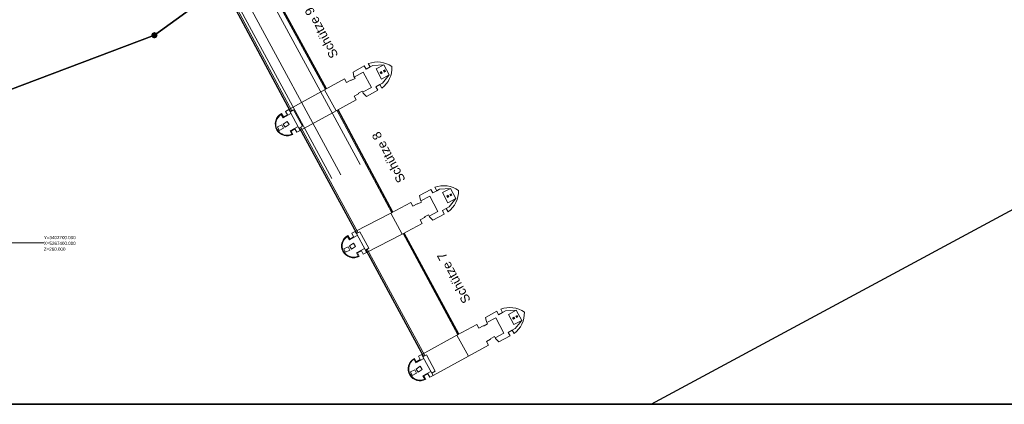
# Model space of a CAD drawing. Header units: millimetres. Extents: x 3402416 to 3403134, y 5267375 to 5268119.
# Tile 65 of 256: x 3402696 to 3402849, y 5267375 to 5267435. Entities that reach past the tile are written whole.
import ezdxf

# ---------------------------------------------------------------- set-up
doc = ezdxf.new("R2010")
doc.units = ezdxf.units.MM
doc.header["$MEASUREMENT"] = 0
for name, pattern in [('1600.2010', [9.5001, 0, -2.25, 0, -1.9, 3.5001, -1.85]), ('DGN Style 2', [18.986358, 11.391815, -7.594543]), ('Zaun', [3, 1.5, 1.5])]:
    doc.linetypes.add(name, pattern=pattern)
for name, color, linetype, lineweight, true_color in [('ALKIS_Flurstuecksgrenze', 7, 'Continuous', 0, 0xffff80), ('ALKIS_Grenzpunkte_nicht_abgemarkt', 7, 'Continuous', 0, 0xffff80), ('IVK_NSH_Koordinatenkreuz', 7, 'Continuous', 0, 0xffff80)]:
    doc.layers.add(name, color=color, linetype=linetype, lineweight=lineweight, true_color=true_color)
for name, color, linetype, lineweight in [('ALKIS_Grenzpunkte_nicht_endgueltig', 1, 'Continuous', 0), ('IVK_Fahrbahnrand', 7, 'Continuous', 0), ('IVK_Gebaeudebezeichnung', 7, 'Continuous', 0), ('IVK_Gleis', 7, 'Continuous', 0), ('IVK_Mauer', 7, 'Continuous', 0), ('IVK_Rahmen Stempel', 7, 'Continuous', 0), ('IVK_Zaun', 7, 'Continuous', 0)]:
    doc.layers.add(name, color=color, linetype=linetype, lineweight=lineweight)
doc.styles.add('Style-arial', font='arial.ttf')

# ---------------------------------------------------------------- blocks, each defined once
blk = doc.blocks.new('VA203a')
at = {"linetype": 'Continuous', "lineweight": 13, "extrusion": (0, 0, -1)}
blk.add_hatch(color=7, dxfattribs=at).paths.add_polyline_path([(0, -0.05), (0.035, -0.035), (0.05, 0), (0.035, 0.035), (0, 0.05), (-0.035, 0.035), (-0.05, 0), (-0.035, -0.035)], flags=0)
blk = doc.blocks.new('Grenzpunkt_ Abm. nach Quellenlage n. zu spezifizieren')
at = {"linetype": 'Continuous', "extrusion": (0, 0, -1)}
blk.add_hatch(color=0, dxfattribs=at).paths.add_polyline_path([(0, 0.0165, 0.57735), (-0.0143, -0.0083, 0.57735), (0.0143, -0.0082, 0.57735)])
at = {"color": 0}
blk.add_circle((0, 0), 0.0165, dxfattribs=at)

msp = doc.modelspace()

# ---------------------------------------------------------------- linework, layer by layer
at = {"layer": 'ALKIS_Flurstuecksgrenze', "color": 7, "linetype": 'Continuous', "lineweight": 30}
msp.add_line((3402794.49, 5267374.85), (3402954.3, 5267461.06), dxfattribs=at)
at = {"layer": 'ALKIS_Flurstuecksgrenze', "color": 7, "linetype": 'Continuous', "lineweight": 30, "flags": 128}
for points in [[(3402690, 5267422.05), (3402717.2, 5267432.33), (3402741.98, 5267450.3), (3402772.97, 5267466.71), (3402799.07, 5267484.19), (3402833.82, 5267507.52), (3402879.06, 5267548.5), (3402904.19, 5267579.67), (3402923.48, 5267606.5), (3402932.56, 5267634.83), (3402939.3, 5267648.58), (3402947.54, 5267672.51), (3402951.85, 5267683.08), (3402955.88, 5267695.96), (3402967.71, 5267733.73), (3402981.09, 5267768.23), (3402988.99, 5267784.29), (3402992.54, 5267794.86), (3402997.75, 5267818.13), (3402997.39, 5267830.67), (3403021.71, 5267924.29)], [(3403134.3, 5267691.51), (3403119.13, 5267695.63), (3403095.32, 5267701.21), (3403084.96, 5267700.93), (3403031.68, 5267689.83), (3402955.88, 5267695.96), (3402951.85, 5267683.08), (3402947.54, 5267672.51), (3402939.3, 5267648.58), (3402932.56, 5267634.83), (3402923.48, 5267606.5), (3402904.19, 5267579.67), (3402879.06, 5267548.5), (3402833.82, 5267507.52), (3402799.07, 5267484.19), (3402772.97, 5267466.71), (3402741.98, 5267450.3), (3402717.2, 5267432.33), (3402690, 5267422.05)]]:
    msp.add_lwpolyline(points, dxfattribs=at)
at = {"layer": 'ALKIS_Grenzpunkte_nicht_abgemarkt', "color": 211, "linetype": '1600.2010', "ltscale": 10, "true_color": 0xf27fff}
msp.add_line((3402958.28, 5267463.21), (3402794.49, 5267374.85), dxfattribs=at)
at = {"layer": 'IVK_Fahrbahnrand', "color": 7, "linetype": 'Continuous', "lineweight": 30}
for p, q in [((3402744, 5267424), (3402735.39, 5267439.74)), ((3402738.39, 5267420.45), (3402729.49, 5267437)), ((3402754.32, 5267404.8), (3402745.78, 5267420.74)), ((3402748.71, 5267401.47), (3402739.78, 5267417.91)), ((3402764.6, 5267385.77), (3402756.06, 5267401.53)), ((3402750.1, 5267398.91), (3402759.07, 5267382.31))]:
    msp.add_line(p, q, dxfattribs=at)
at = {"layer": 'IVK_Gleis', "color": 7, "linetype": 'Continuous', "lineweight": 13}
for p, q in [((3402728.53, 5267450.44), (3402749.2, 5267412.22)), ((3402724.23, 5267448.07), (3402744.84, 5267410.01)), ((3402725.57, 5267448.77), (3402746.22, 5267410.61))]:
    msp.add_line(p, q, dxfattribs=at)
at = {"layer": 'IVK_Mauer', "color": 7, "linetype": 'Continuous', "lineweight": 13}
for p, q in [((3402750.78, 5267427.39), (3402750.49, 5267427.92)), ((3402751.22, 5267427.63), (3402750.78, 5267427.39)), ((3402751.22, 5267427.63), (3402752.92, 5267427.75)), ((3402751.69, 5267427.09), (3402752.92, 5267427.75)), ((3402752.92, 5267427.75), (3402753.76, 5267426.16)), ((3402748.11, 5267426.61), (3402749.87, 5267427.58)), ((3402748.26, 5267425.92), (3402748.11, 5267426.61)), ((3402749.71, 5267426.56), (3402748.31, 5267425.82)), ((3402749.71, 5267426.56), (3402750.97, 5267424.17)), ((3402749.87, 5267427.58), (3402750.16, 5267427.05)), ((3402750.16, 5267427.05), (3402750.78, 5267427.39)), ((3402751.69, 5267427.09), (3402752.53, 5267425.5)), ((3402752.35, 5267426.56), (3402752.56, 5267426.67)), ((3402752.35, 5267426.56), (3402752.46, 5267426.35)), ((3402752.46, 5267426.35), (3402752.67, 5267426.46)), ((3402752.53, 5267425.5), (3402753.76, 5267426.16)), ((3402752.56, 5267426.67), (3402752.67, 5267426.46)), ((3402753.76, 5267426.16), (3402752.72, 5267424.88)), ((3402752.83, 5267426.82), (3402753.04, 5267426.93)), ((3402752.83, 5267426.82), (3402752.94, 5267426.6)), ((3402752.94, 5267426.6), (3402753.15, 5267426.71)), ((3402753.04, 5267426.93), (3402753.15, 5267426.71)), ((3402743.69, 5267423.83), (3402746.8, 5267425.53)), ((3402746.8, 5267425.53), (3402747.11, 5267424.97)), ((3402747.11, 5267424.97), (3402747.77, 5267425.33)), ((3402747.77, 5267425.33), (3402747.89, 5267425.32)), ((3402747.89, 5267425.32), (3402748.43, 5267425.61)), ((3402748.43, 5267425.61), (3402748.26, 5267425.92)), ((3402752.28, 5267424.64), (3402751.67, 5267424.28)), ((3402752.72, 5267424.88), (3402752.28, 5267424.64)), ((3402752.58, 5267424.09), (3402752.28, 5267424.64)), ((3402738.13, 5267420.76), (3402743.69, 5267423.83)), ((3402745.47, 5267420.57), (3402743.69, 5267423.83)), ((3402748.94, 5267423.2), (3402748.27, 5267422.84)), ((3402748.99, 5267423.31), (3402748.94, 5267423.2)), ((3402749.52, 5267423.6), (3402748.99, 5267423.31)), ((3402749.69, 5267423.3), (3402749.52, 5267423.6)), ((3402750.97, 5267424.17), (3402749.6, 5267423.45)), ((3402750.2, 5267422.79), (3402749.69, 5267423.3)), ((3402751.96, 5267423.76), (3402750.2, 5267422.79)), ((3402751.67, 5267424.28), (3402751.96, 5267423.76)), ((3402748.58, 5267422.27), (3402745.47, 5267420.57)), ((3402748.27, 5267422.84), (3402748.58, 5267422.27)), ((3402737.22, 5267419.46), (3402736.93, 5267419.99)), ((3402736.99, 5267420.14), (3402737.27, 5267419.61)), ((3402737.22, 5267419.46), (3402738.46, 5267420.14)), ((3402737.27, 5267419.61), (3402737.89, 5267419.95)), ((3402737.6, 5267420.47), (3402738.13, 5267420.76)), ((3402737.89, 5267419.95), (3402737.6, 5267420.47)), ((3402738.13, 5267420.76), (3402738.32, 5267420.41)), ((3402738.32, 5267420.41), (3402738.84, 5267420.7)), ((3402739.7, 5267417.87), (3402738.32, 5267420.41)), ((3402738.84, 5267420.7), (3402740.23, 5267418.16)), ((3402739.9, 5267417.52), (3402745.47, 5267420.57)), ((3402739.56, 5267418.13), (3402738.31, 5267417.45)), ((3402738.6, 5267416.92), (3402738.31, 5267417.45)), ((3402739.08, 5267417.76), (3402738.47, 5267417.42)), ((3402738.47, 5267417.42), (3402738.75, 5267416.9)), ((3402739.37, 5267417.23), (3402739.08, 5267417.76)), ((3402739.9, 5267417.52), (3402739.37, 5267417.23)), ((3402740.23, 5267418.16), (3402739.7, 5267417.87)), ((3402739.7, 5267417.87), (3402739.9, 5267417.52)), ((3402758.45, 5267407.37), (3402760.22, 5267408.32)), ((3402760.22, 5267408.32), (3402760.51, 5267407.79)), ((3402760.51, 5267407.79), (3402761.13, 5267408.12)), ((3402761.13, 5267408.12), (3402760.85, 5267408.65)), ((3402761.57, 5267408.36), (3402761.13, 5267408.12)), ((3402761.57, 5267408.36), (3402763.27, 5267408.48)), ((3402762.04, 5267407.83), (3402763.27, 5267408.48)), ((3402762.04, 5267407.83), (3402762.88, 5267406.23)), ((3402763.27, 5267408.48), (3402764.11, 5267406.89)), ((3402754.01, 5267404.63), (3402757.13, 5267406.3)), ((3402757.13, 5267406.3), (3402757.43, 5267405.73)), ((3402758.22, 5267406.08), (3402758.76, 5267406.36)), ((3402758.6, 5267406.67), (3402758.45, 5267407.37)), ((3402758.76, 5267406.36), (3402758.6, 5267406.67)), ((3402760.06, 5267407.29), (3402758.66, 5267406.55)), ((3402760.06, 5267407.29), (3402761.32, 5267404.9)), ((3402762.7, 5267407.29), (3402762.91, 5267407.41)), ((3402762.7, 5267407.29), (3402762.81, 5267407.08)), ((3402762.81, 5267407.08), (3402763.02, 5267407.19)), ((3402762.88, 5267406.23), (3402764.11, 5267406.89)), ((3402762.91, 5267407.41), (3402763.02, 5267407.19)), ((3402764.11, 5267406.89), (3402763.07, 5267405.61)), ((3402763.18, 5267407.55), (3402763.39, 5267407.66)), ((3402763.18, 5267407.55), (3402763.29, 5267407.33)), ((3402763.29, 5267407.33), (3402763.5, 5267407.45)), ((3402763.39, 5267407.66), (3402763.5, 5267407.45)), ((3402748.45, 5267401.78), (3402754.01, 5267404.63)), ((3402755.75, 5267401.36), (3402754.01, 5267404.63)), ((3402757.43, 5267405.73), (3402758.1, 5267406.09)), ((3402758.1, 5267406.09), (3402758.22, 5267406.08)), ((3402761.32, 5267404.9), (3402759.95, 5267404.18)), ((3402762.63, 5267405.37), (3402762.01, 5267405.02)), ((3402762.01, 5267405.02), (3402762.29, 5267404.49)), ((3402763.07, 5267405.61), (3402762.63, 5267405.37)), ((3402762.91, 5267404.83), (3402762.63, 5267405.37)), ((3402759.26, 5267403.97), (3402758.57, 5267403.6)), ((3402758.57, 5267403.6), (3402758.88, 5267403.03)), ((3402759.32, 5267404.08), (3402759.26, 5267403.97)), ((3402759.85, 5267404.36), (3402759.32, 5267404.08)), ((3402760.02, 5267404.05), (3402759.85, 5267404.36)), ((3402760.52, 5267403.55), (3402760.02, 5267404.05)), ((3402762.29, 5267404.49), (3402760.52, 5267403.55)), ((3402748.45, 5267401.78), (3402747.92, 5267401.49)), ((3402748.64, 5267401.43), (3402748.45, 5267401.78)), ((3402748.64, 5267401.43), (3402749.17, 5267401.71)), ((3402749.17, 5267401.71), (3402750.56, 5267399.16)), ((3402758.88, 5267403.03), (3402755.75, 5267401.36)), ((3402747.54, 5267400.48), (3402747.25, 5267401.01)), ((3402747.59, 5267400.63), (3402747.31, 5267401.16)), ((3402748.78, 5267401.16), (3402747.54, 5267400.48)), ((3402748.21, 5267400.96), (3402747.59, 5267400.63)), ((3402747.92, 5267401.49), (3402748.21, 5267400.96)), ((3402750.03, 5267398.87), (3402748.64, 5267401.43)), ((3402750.22, 5267398.52), (3402755.75, 5267401.36)), ((3402748.64, 5267398.45), (3402749.89, 5267399.14)), ((3402748.79, 5267398.42), (3402749.41, 5267398.76)), ((3402749.41, 5267398.76), (3402749.69, 5267398.23)), ((3402749.69, 5267398.23), (3402750.22, 5267398.52)), ((3402750.56, 5267399.16), (3402750.03, 5267398.87)), ((3402750.22, 5267398.52), (3402750.03, 5267398.87)), ((3402748.93, 5267397.93), (3402748.64, 5267398.45)), ((3402749.08, 5267397.9), (3402748.79, 5267398.42)), ((3402768.71, 5267388.38), (3402770.48, 5267389.34)), ((3402770.48, 5267389.34), (3402770.76, 5267388.81)), ((3402771.38, 5267389.15), (3402771.1, 5267389.68)), ((3402771.82, 5267389.39), (3402771.38, 5267389.15)), ((3402771.82, 5267389.39), (3402773.52, 5267389.51)), ((3402772.29, 5267388.86), (3402773.52, 5267389.51)), ((3402773.52, 5267389.51), (3402774.36, 5267387.92)), ((3402768.86, 5267387.68), (3402768.71, 5267388.38)), ((3402770.31, 5267388.32), (3402768.91, 5267387.58)), ((3402770.31, 5267388.32), (3402771.57, 5267385.93)), ((3402770.76, 5267388.81), (3402771.38, 5267389.15)), ((3402772.29, 5267388.86), (3402773.13, 5267387.26)), ((3402772.95, 5267388.32), (3402773.16, 5267388.43)), ((3402772.95, 5267388.32), (3402773.06, 5267388.11)), ((3402773.06, 5267388.11), (3402773.27, 5267388.22)), ((3402773.13, 5267387.26), (3402774.36, 5267387.92)), ((3402773.16, 5267388.43), (3402773.27, 5267388.22)), ((3402774.36, 5267387.92), (3402773.32, 5267386.64)), ((3402773.43, 5267388.58), (3402773.64, 5267388.69)), ((3402773.43, 5267388.58), (3402773.54, 5267388.36)), ((3402773.54, 5267388.36), (3402773.75, 5267388.47)), ((3402773.64, 5267388.69), (3402773.75, 5267388.47)), ((3402764.29, 5267385.6), (3402767.4, 5267387.3)), ((3402767.4, 5267387.3), (3402767.71, 5267386.73)), ((3402767.71, 5267386.73), (3402768.38, 5267387.1)), ((3402768.38, 5267387.1), (3402768.5, 5267387.08)), ((3402768.5, 5267387.08), (3402769.03, 5267387.37)), ((3402769.03, 5267387.37), (3402768.86, 5267387.68)), ((3402772.88, 5267386.4), (3402772.26, 5267386.06)), ((3402773.32, 5267386.64), (3402772.88, 5267386.4)), ((3402773.17, 5267385.87), (3402772.88, 5267386.4)), ((3402758.81, 5267382.62), (3402764.29, 5267385.6)), ((3402766.06, 5267382.36), (3402764.29, 5267385.6)), ((3402769.53, 5267384.98), (3402768.86, 5267384.62)), ((3402769.58, 5267385.09), (3402769.53, 5267384.98)), ((3402770.12, 5267385.39), (3402769.58, 5267385.09)), ((3402770.28, 5267385.08), (3402770.12, 5267385.39)), ((3402771.57, 5267385.93), (3402770.21, 5267385.22)), ((3402770.79, 5267384.57), (3402770.28, 5267385.08)), ((3402772.55, 5267385.54), (3402770.79, 5267384.57)), ((3402772.26, 5267386.06), (3402772.55, 5267385.54)), ((3402769.17, 5267384.05), (3402766.06, 5267382.36)), ((3402768.86, 5267384.62), (3402769.17, 5267384.05)), ((3402757.89, 5267381.33), (3402757.61, 5267381.86)), ((3402757.67, 5267382.01), (3402757.95, 5267381.48)), ((3402757.89, 5267381.33), (3402759.14, 5267382)), ((3402757.95, 5267381.48), (3402758.57, 5267381.81)), ((3402758.29, 5267382.34), (3402758.81, 5267382.62)), ((3402758.57, 5267381.81), (3402758.29, 5267382.34)), ((3402758.81, 5267382.62), (3402759, 5267382.27)), ((3402759, 5267382.27), (3402759.53, 5267382.55)), ((3402760.38, 5267379.71), (3402759, 5267382.27)), ((3402759.53, 5267382.55), (3402760.91, 5267379.99)), ((3402760.57, 5267379.35), (3402766.06, 5267382.36)), ((3402760.24, 5267379.97), (3402758.99, 5267379.3)), ((3402759.27, 5267378.78), (3402758.99, 5267379.3)), ((3402759.76, 5267379.6), (3402759.14, 5267379.27)), ((3402759.14, 5267379.27), (3402759.42, 5267378.74)), ((3402760.04, 5267379.07), (3402759.76, 5267379.6)), ((3402760.57, 5267379.35), (3402760.04, 5267379.07)), ((3402760.91, 5267379.99), (3402760.38, 5267379.71)), ((3402760.38, 5267379.71), (3402760.57, 5267379.35))]:
    msp.add_line(p, q, dxfattribs=at)
for centre in [(3402752.51, 5267426.51), (3402752.99, 5267426.76), (3402762.86, 5267407.24), (3402763.34, 5267407.5), (3402773.11, 5267388.27), (3402773.59, 5267388.53)]:
    msp.add_circle(centre, 0.09, dxfattribs=at)
for centre, radius, start, end in [((3402751.89, 5267424.17), 4, 55.1325, 110.4068), ((3402750.18, 5267427.29), 4, 306.8461, 2.3198), ((3402737.88, 5267418.5), 1.87, 118.5677, 210.1247), ((3402737.87, 5267418.49), 1.77, 122.1455, 207.8469), ((3402737.86, 5267418.54), 1.87, 211.4953, 298.6299), ((3402737.86, 5267418.54), 1.78, 209.3131, 294.532), ((3402762.23, 5267404.9), 4, 54.9398, 110.2599), ((3402760.53, 5267408.04), 4, 306.5454, 1.9226), ((3402748.2, 5267399.52), 1.87, 118.522, 206.2225), ((3402748.19, 5267399.52), 1.77, 122.2573, 209.9007), ((3402748.19, 5267399.54), 1.87, 206.9076, 298.6036), ((3402748.19, 5267399.54), 1.77, 210.6307, 294.5135), ((3402772.49, 5267385.93), 4, 55.1128, 110.4797), ((3402770.78, 5267389.08), 4, 306.616, 1.8785), ((3402758.56, 5267380.36), 1.87, 118.3729, 210.3763), ((3402758.55, 5267380.36), 1.77, 122.255, 207.5198), ((3402758.54, 5267380.39), 1.87, 211.332, 298.2307), ((3402758.54, 5267380.39), 1.77, 208.5204, 294.3236)]:
    msp.add_arc(centre, radius, start, end, dxfattribs=at)
for points in [[(3402737.57, 5267418), (3402737.24, 5267418.5), (3402737.87, 5267418.91), (3402738.2, 5267418.41)], [(3402736.63, 5267417.51), (3402736.37, 5267418.05), (3402737.04, 5267418.38), (3402737.3, 5267417.84)], [(3402746.95, 5267398.53), (3402746.69, 5267399.07), (3402747.36, 5267399.4), (3402747.62, 5267398.86)], [(3402747.9, 5267399), (3402747.56, 5267399.52), (3402748.18, 5267399.93), (3402748.52, 5267399.42)], [(3402757.32, 5267379.36), (3402757.05, 5267379.89), (3402757.73, 5267380.23), (3402757.99, 5267379.7)], [(3402758.27, 5267379.84), (3402757.92, 5267380.35), (3402758.54, 5267380.78), (3402758.89, 5267380.27)]]:
    msp.add_3dface(points, dxfattribs=at)
at = {"layer": 'IVK_NSH_Koordinatenkreuz', "color": 40, "linetype": 'DGN Style 2', "lineweight": 13, "true_color": 0xffa800}
msp.add_line((3402600, 5267400, 260), (3402700, 5267400, 260), dxfattribs=at)
at = {"layer": 'IVK_Rahmen Stempel', "color": 7, "linetype": 'Continuous', "lineweight": 30}
msp.add_line((3403134.3, 5267374.85), (3402461.8, 5267374.85), dxfattribs=at)
msp.add_line((3403134.3, 5267374.85), (3402461.8, 5267374.85), dxfattribs=at)
msp.add_3dface([(3402461.8, 5267374.85), (3403134.3, 5267374.85), (3403134.3, 5268117.35), (3402461.8, 5268117.35)], dxfattribs=at)
msp.add_3dface([(3402461.8, 5267374.85), (3403134.3, 5267374.85), (3403134.3, 5268117.35), (3402461.8, 5268117.35)], dxfattribs=at)
at = {"layer": 'IVK_Zaun', "color": 7, "linetype": 'Zaun', "lineweight": 13}
for p, q in [((3402743.82, 5267423.91), (3402735.22, 5267439.64)), ((3402729.71, 5267437.12), (3402738.61, 5267420.57)), ((3402754.14, 5267404.7), (3402745.6, 5267420.65)), ((3402739.99, 5267418.03), (3402748.93, 5267401.58)), ((3402764.42, 5267385.67), (3402755.89, 5267401.43)), ((3402750.32, 5267399.03), (3402759.29, 5267382.43))]:
    msp.add_line(p, q, dxfattribs=at)

# ---------------------------------------------------------------- block references
at = {"layer": 'ALKIS_Grenzpunkte_nicht_abgemarkt', "color": 7, "xscale": 7.5, "yscale": 7.5, "zscale": 7.5}
msp.add_blockref('Grenzpunkt_ Abm. nach Quellenlage n. zu spezifizieren', (3402717.2, 5267432.33), dxfattribs=at)
at = {"layer": 'ALKIS_Grenzpunkte_nicht_endgueltig', "color": 22, "ltscale": 0.5, "true_color": 0xe51a1a, "xscale": 10, "yscale": 10, "zscale": 10}
msp.add_blockref('VA203a', (3402717.2, 5267432.33), dxfattribs=at)

# ---------------------------------------------------------------- texts
at = {"layer": 'IVK_Gebaeudebezeichnung', "color": 7, "linetype": 'Continuous', "lineweight": 30, "style": 'Style-arial'}
for s, p in [('Schütze 9', (3402745.87, 5267429.22)), ('Schütze 8', (3402756.33, 5267409.83)), ('Schütze 7', (3402766.48, 5267391.05))]:
    msp.add_text(s, height=1.399, rotation=118.3988, dxfattribs=at).set_placement(p)
at = {"layer": 'IVK_NSH_Koordinatenkreuz', "color": 40, "linetype": 'Continuous', "lineweight": 0, "true_color": 0xffa800, "insert": (3402700, 5267399.92, 260), "char_height": 0.5, "attachment_point": 4, "line_spacing_factor": 1.08, "style": 'Style-arial'}
msp.add_mtext('Y=3402700.000^JX=5267400.000^JZ=260.000', dxfattribs=at)

doc.saveas('drawing.dxf')
